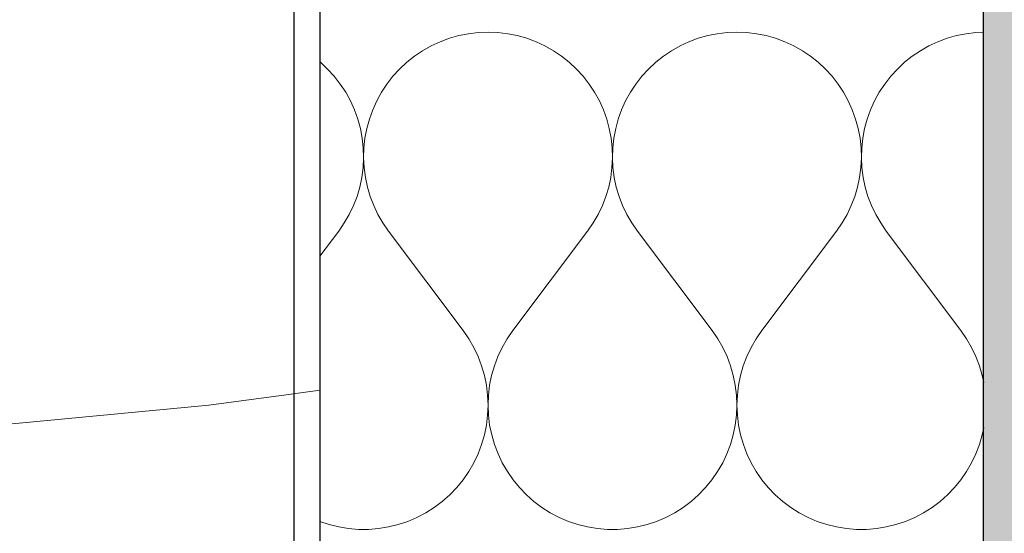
# Model space of a CAD drawing. Header units: millimetres. Extents: x -25478 to 4005, y -8416 to 11348.
# Tile 167 of 256: x -11213 to -10976, y 2897 to 3021. Entities that reach past the tile are written whole.
import ezdxf

# ---------------------------------------------------------------- set-up
doc = ezdxf.new("R2010")
doc.units = ezdxf.units.MM
doc.header["$MEASUREMENT"] = 0
doc.linetypes.add('Wipeout_Contour', pattern=[1000, 0, -1000])
for name, color, linetype in [('POHLED ZÁPADNÍ_1_Konstrukce - nosné', 7, 'Continuous'), ('POHLED ZÁPADNÍ_1_Nové_Konstrukce - nosné', 7, 'Continuous'), ('POHLED ZÁPADNÍ_1_Nové_Výplně – Řezové', 7, 'Continuous'), ('POHLED ZÁPADNÍ_1_Výplně - Povrchové', 7, 'Continuous'), ('POHLED ZÁPADNÍ_1_Výplně – Řezové', 7, 'Continuous')]:
    doc.layers.add(name, color=color, linetype=linetype)

# ---------------------------------------------------------------- blocks, each defined once
blk = doc.blocks.new('*X2525', base_point=(-25690.45, -8330.81))
at = {"layer": 'POHLED ZÁPADNÍ_1_Výplně - Povrchové', "color": 253, "linetype": 'Continuous', "lineweight": 13}
for p, q in [((-11167.34, 2927.96), (-11014.92, 2948.51)), ((-11014.92, 2948.51), (-10991.85, 2947.58)), ((-10991.85, 2932.72), (-11061.67, 2925.79)), ((-11346.14, 2911.09), (-11167.34, 2927.96)), ((-11087.3, 2926.73), (-11100.79, 2909.87)), ((-11061.67, 2925.79), (-11087.3, 2926.73)), ((-11100.79, 2909.87), (-11113.06, 2876.13))]:
    blk.add_line(p, q, dxfattribs=at)
blk = doc.blocks.new('*X2566', base_point=(-25690.45, -8330.81))
at = {"layer": 'POHLED ZÁPADNÍ_1_Nové_Výplně – Řezové', "color": 21, "linetype": 'Continuous', "lineweight": 20, "true_color": 0xffaaaa}
for p, q in [((-11107.05, 3017.16), (-11109.33, 3016.51)), ((-11104.73, 3017.63), (-11107.05, 3017.16)), ((-11102.37, 3017.91), (-11104.73, 3017.63)), ((-11100, 3018), (-11102.37, 3017.91)), ((-11097.63, 3017.91), (-11100, 3018)), ((-11095.27, 3017.63), (-11097.63, 3017.91)), ((-11092.95, 3017.16), (-11095.27, 3017.63)), ((-11090.67, 3016.51), (-11092.95, 3017.16)), ((-11047.05, 3017.16), (-11049.33, 3016.51)), ((-11044.73, 3017.63), (-11047.05, 3017.16)), ((-11042.37, 3017.91), (-11044.73, 3017.63)), ((-11040, 3018), (-11042.37, 3017.91)), ((-11037.63, 3017.91), (-11040, 3018)), ((-11035.27, 3017.63), (-11037.63, 3017.91)), ((-11032.95, 3017.16), (-11035.27, 3017.63)), ((-11030.67, 3016.51), (-11032.95, 3017.16)), ((-10987.05, 3017.16), (-10989.33, 3016.51)), ((-10984.73, 3017.63), (-10987.05, 3017.16)), ((-10982.37, 3017.91), (-10984.73, 3017.63)), ((-10980.52, 3017.98), (-10982.37, 3017.91)), ((-11113.71, 3014.69), (-11115.77, 3013.52)), ((-11111.56, 3015.69), (-11113.71, 3014.69)), ((-11109.33, 3016.51), (-11111.56, 3015.69)), ((-11088.44, 3015.69), (-11090.67, 3016.51)), ((-11086.29, 3014.69), (-11088.44, 3015.69)), ((-11084.23, 3013.52), (-11086.29, 3014.69)), ((-11053.71, 3014.69), (-11055.77, 3013.52)), ((-11051.56, 3015.69), (-11053.71, 3014.69)), ((-11049.33, 3016.51), (-11051.56, 3015.69)), ((-11028.44, 3015.69), (-11030.67, 3016.51)), ((-11026.29, 3014.69), (-11028.44, 3015.69)), ((-11024.23, 3013.52), (-11026.29, 3014.69)), ((-10993.71, 3014.69), (-10995.77, 3013.52)), ((-10991.56, 3015.69), (-10993.71, 3014.69)), ((-10989.33, 3016.51), (-10991.56, 3015.69)), ((-11117.74, 3012.19), (-11119.59, 3010.72)), ((-11115.77, 3013.52), (-11117.74, 3012.19)), ((-11082.26, 3012.19), (-11084.23, 3013.52)), ((-11080.41, 3010.72), (-11082.26, 3012.19)), ((-11057.74, 3012.19), (-11059.59, 3010.72)), ((-11055.77, 3013.52), (-11057.74, 3012.19)), ((-11022.26, 3012.19), (-11024.23, 3013.52)), ((-11020.41, 3010.72), (-11022.26, 3012.19)), ((-10997.74, 3012.19), (-10999.59, 3010.72)), ((-10995.77, 3013.52), (-10997.74, 3012.19)), ((-11140.41, 3010.72), (-11140.52, 3010.81)), ((-11138.67, 3009.1), (-11140.41, 3010.72)), ((-11119.59, 3010.72), (-11121.33, 3009.1)), ((-11078.67, 3009.1), (-11080.41, 3010.72)), ((-11059.59, 3010.72), (-11061.33, 3009.1)), ((-11018.67, 3009.1), (-11020.41, 3010.72)), ((-10999.59, 3010.72), (-11001.33, 3009.1)), ((-11137.07, 3007.35), (-11138.67, 3009.1)), ((-11121.33, 3009.1), (-11122.93, 3007.35)), ((-11077.07, 3007.35), (-11078.67, 3009.1)), ((-11061.33, 3009.1), (-11062.93, 3007.35)), ((-11017.07, 3007.35), (-11018.67, 3009.1)), ((-11001.33, 3009.1), (-11002.93, 3007.35)), ((-11135.62, 3005.48), (-11137.07, 3007.35)), ((-11134.31, 3003.49), (-11135.62, 3005.48)), ((-11124.38, 3005.48), (-11125.69, 3003.49)), ((-11122.93, 3007.35), (-11124.38, 3005.48)), ((-11075.62, 3005.48), (-11077.07, 3007.35)), ((-11074.31, 3003.49), (-11075.62, 3005.48)), ((-11064.38, 3005.48), (-11065.69, 3003.49)), ((-11062.93, 3007.35), (-11064.38, 3005.48)), ((-11015.62, 3005.48), (-11017.07, 3007.35)), ((-11014.31, 3003.49), (-11015.62, 3005.48)), ((-11004.38, 3005.48), (-11005.69, 3003.49)), ((-11002.93, 3007.35), (-11004.38, 3005.48)), ((-11133.17, 3001.42), (-11134.31, 3003.49)), ((-11125.69, 3003.49), (-11126.83, 3001.42)), ((-11073.17, 3001.42), (-11074.31, 3003.49)), ((-11065.69, 3003.49), (-11066.83, 3001.42)), ((-11013.17, 3001.42), (-11014.31, 3003.49)), ((-11005.69, 3003.49), (-11006.83, 3001.42)), ((-11132.19, 2999.25), (-11133.17, 3001.42)), ((-11126.83, 3001.42), (-11127.81, 2999.25)), ((-11072.19, 2999.25), (-11073.17, 3001.42)), ((-11066.83, 3001.42), (-11067.81, 2999.25)), ((-11012.19, 2999.25), (-11013.17, 3001.42)), ((-11006.83, 3001.42), (-11007.81, 2999.25)), ((-11131.39, 2997.02), (-11132.19, 2999.25)), ((-11127.81, 2999.25), (-11128.61, 2997.02)), ((-11071.39, 2997.02), (-11072.19, 2999.25)), ((-11067.81, 2999.25), (-11068.61, 2997.02)), ((-11011.39, 2997.02), (-11012.19, 2999.25)), ((-11007.81, 2999.25), (-11008.61, 2997.02)), ((-11130.77, 2994.73), (-11131.39, 2997.02)), ((-11128.61, 2997.02), (-11129.23, 2994.73)), ((-11070.77, 2994.73), (-11071.39, 2997.02)), ((-11068.61, 2997.02), (-11069.23, 2994.73)), ((-11010.77, 2994.73), (-11011.39, 2997.02)), ((-11008.61, 2997.02), (-11009.23, 2994.73)), ((-11130.32, 2992.4), (-11130.77, 2994.73)), ((-11129.23, 2994.73), (-11129.68, 2992.4)), ((-11070.32, 2992.4), (-11070.77, 2994.73)), ((-11069.23, 2994.73), (-11069.68, 2992.4)), ((-11010.32, 2992.4), (-11010.77, 2994.73)), ((-11009.23, 2994.73), (-11009.68, 2992.4)), ((-11130.07, 2990.05), (-11130.32, 2992.4)), ((-11129.68, 2992.4), (-11129.93, 2990.05)), ((-11070.07, 2990.05), (-11070.32, 2992.4)), ((-11069.68, 2992.4), (-11069.93, 2990.05)), ((-11010.07, 2990.05), (-11010.32, 2992.4)), ((-11009.68, 2992.4), (-11009.93, 2990.05)), ((-11130, 2987.67), (-11130.07, 2990.05)), ((-11129.93, 2990.05), (-11130, 2987.67)), ((-11070, 2987.67), (-11070.07, 2990.05)), ((-11069.93, 2990.05), (-11070, 2987.67)), ((-11010, 2987.67), (-11010.07, 2990.05)), ((-11009.93, 2990.05), (-11010, 2987.67)), ((-11130.12, 2985.31), (-11130, 2987.67)), ((-11130, 2987.67), (-11129.88, 2985.31)), ((-11070.12, 2985.31), (-11070, 2987.67)), ((-11070, 2987.67), (-11069.88, 2985.31)), ((-11010.12, 2985.31), (-11010, 2987.67)), ((-11010, 2987.67), (-11009.88, 2985.31)), ((-11130.43, 2982.95), (-11130.12, 2985.31)), ((-11129.88, 2985.31), (-11129.57, 2982.95)), ((-11070.43, 2982.95), (-11070.12, 2985.31)), ((-11069.88, 2985.31), (-11069.57, 2982.95)), ((-11010.43, 2982.95), (-11010.12, 2985.31)), ((-11009.88, 2985.31), (-11009.57, 2982.95)), ((-11130.92, 2980.63), (-11130.43, 2982.95)), ((-11129.57, 2982.95), (-11129.08, 2980.63)), ((-11070.92, 2980.63), (-11070.43, 2982.95)), ((-11069.57, 2982.95), (-11069.08, 2980.63)), ((-11010.92, 2980.63), (-11010.43, 2982.95)), ((-11009.57, 2982.95), (-11009.08, 2980.63)), ((-11131.59, 2978.36), (-11130.92, 2980.63)), ((-11129.08, 2980.63), (-11128.41, 2978.36)), ((-11071.59, 2978.36), (-11070.92, 2980.63)), ((-11069.08, 2980.63), (-11068.41, 2978.36)), ((-11011.59, 2978.36), (-11010.92, 2980.63)), ((-11009.08, 2980.63), (-11008.41, 2978.36)), ((-11132.44, 2976.14), (-11131.59, 2978.36)), ((-11128.41, 2978.36), (-11127.56, 2976.14)), ((-11072.44, 2976.14), (-11071.59, 2978.36)), ((-11068.41, 2978.36), (-11067.56, 2976.14)), ((-11012.44, 2976.14), (-11011.59, 2978.36)), ((-11008.41, 2978.36), (-11007.56, 2976.14)), ((-11133.46, 2974), (-11132.44, 2976.14)), ((-11127.56, 2976.14), (-11126.54, 2974)), ((-11073.46, 2974), (-11072.44, 2976.14)), ((-11067.56, 2976.14), (-11066.54, 2974)), ((-11013.46, 2974), (-11012.44, 2976.14)), ((-11007.56, 2976.14), (-11006.54, 2974)), ((-11136, 2970), (-11134.65, 2971.95)), ((-11134.65, 2971.95), (-11133.46, 2974)), ((-11126.54, 2974), (-11125.35, 2971.95)), ((-11125.35, 2971.95), (-11124, 2970)), ((-11076, 2970), (-11074.65, 2971.95)), ((-11074.65, 2971.95), (-11073.46, 2974)), ((-11066.54, 2974), (-11065.35, 2971.95)), ((-11065.35, 2971.95), (-11064, 2970)), ((-11016, 2970), (-11014.65, 2971.95)), ((-11014.65, 2971.95), (-11013.46, 2974)), ((-11006.54, 2974), (-11005.35, 2971.95)), ((-11005.35, 2971.95), (-11004, 2970)), ((-11140.52, 2963.97), (-11136, 2970)), ((-11106, 2946), (-11124, 2970)), ((-11094, 2946), (-11076, 2970)), ((-11046, 2946), (-11064, 2970)), ((-11034, 2946), (-11016, 2970)), ((-10986, 2946), (-11004, 2970)), ((-11104.63, 2944.01), (-11106, 2946)), ((-11094, 2946), (-11095.37, 2944.01)), ((-11044.63, 2944.01), (-11046, 2946)), ((-11034, 2946), (-11035.37, 2944.01)), ((-10984.63, 2944.01), (-10986, 2946)), ((-11103.42, 2941.92), (-11104.63, 2944.01)), ((-11095.37, 2944.01), (-11096.58, 2941.92)), ((-11043.42, 2941.92), (-11044.63, 2944.01)), ((-11035.37, 2944.01), (-11036.58, 2941.92)), ((-10983.42, 2941.92), (-10984.63, 2944.01)), ((-11102.39, 2939.74), (-11103.42, 2941.92)), ((-11096.58, 2941.92), (-11097.61, 2939.74)), ((-11042.39, 2939.74), (-11043.42, 2941.92)), ((-11036.58, 2941.92), (-11037.61, 2939.74)), ((-10982.39, 2939.74), (-10983.42, 2941.92)), ((-11101.54, 2937.48), (-11102.39, 2939.74)), ((-11097.61, 2939.74), (-11098.46, 2937.48)), ((-11041.54, 2937.48), (-11042.39, 2939.74)), ((-11037.61, 2939.74), (-11038.46, 2937.48)), ((-10981.54, 2937.48), (-10982.39, 2939.74)), ((-11100.87, 2935.16), (-11101.54, 2937.48)), ((-11098.46, 2937.48), (-11099.13, 2935.16)), ((-11040.87, 2935.16), (-11041.54, 2937.48)), ((-11038.46, 2937.48), (-11039.13, 2935.16)), ((-10980.87, 2935.16), (-10981.54, 2937.48)), ((-11100.39, 2932.79), (-11100.87, 2935.16)), ((-11099.13, 2935.16), (-11099.61, 2932.79)), ((-11040.39, 2932.79), (-11040.87, 2935.16)), ((-11039.13, 2935.16), (-11039.61, 2932.79)), ((-10980.52, 2933.46), (-10980.87, 2935.16)), ((-11100.1, 2930.39), (-11100.39, 2932.79)), ((-11099.61, 2932.79), (-11099.9, 2930.39)), ((-11040.1, 2930.39), (-11040.39, 2932.79)), ((-11039.61, 2932.79), (-11039.9, 2930.39)), ((-11100, 2927.98), (-11100.1, 2930.39)), ((-11099.9, 2930.39), (-11100, 2927.98)), ((-11040, 2927.98), (-11040.1, 2930.39)), ((-11039.9, 2930.39), (-11040, 2927.98)), ((-11100.1, 2925.57), (-11100, 2927.98)), ((-11100, 2927.98), (-11099.9, 2925.57)), ((-11040.1, 2925.57), (-11040, 2927.98)), ((-11040, 2927.98), (-11039.9, 2925.57)), ((-11100.39, 2923.17), (-11100.1, 2925.57)), ((-11099.9, 2925.57), (-11099.61, 2923.17)), ((-11040.39, 2923.17), (-11040.1, 2925.57)), ((-11039.9, 2925.57), (-11039.61, 2923.17)), ((-11100.88, 2920.8), (-11100.39, 2923.17)), ((-11099.61, 2923.17), (-11099.12, 2920.8)), ((-11040.88, 2920.8), (-11040.39, 2923.17)), ((-11039.61, 2923.17), (-11039.12, 2920.8)), ((-10980.88, 2920.8), (-10980.52, 2922.54)), ((-11101.55, 2918.49), (-11100.88, 2920.8)), ((-11099.12, 2920.8), (-11098.45, 2918.49)), ((-11041.55, 2918.49), (-11040.88, 2920.8)), ((-11039.12, 2920.8), (-11038.45, 2918.49)), ((-10981.55, 2918.49), (-10980.88, 2920.8)), ((-11102.41, 2916.23), (-11101.55, 2918.49)), ((-11098.45, 2918.49), (-11097.59, 2916.23)), ((-11042.41, 2916.23), (-11041.55, 2918.49)), ((-11038.45, 2918.49), (-11037.59, 2916.23)), ((-10982.41, 2916.23), (-10981.55, 2918.49)), ((-11103.44, 2914.05), (-11102.41, 2916.23)), ((-11097.59, 2916.23), (-11096.56, 2914.05)), ((-11043.44, 2914.05), (-11042.41, 2916.23)), ((-11037.59, 2916.23), (-11036.56, 2914.05)), ((-10983.44, 2914.05), (-10982.41, 2916.23)), ((-11104.65, 2911.96), (-11103.44, 2914.05)), ((-11096.56, 2914.05), (-11095.35, 2911.96)), ((-11044.65, 2911.96), (-11043.44, 2914.05)), ((-11036.56, 2914.05), (-11035.35, 2911.96)), ((-10984.65, 2911.96), (-10983.44, 2914.05)), ((-11106.02, 2909.97), (-11104.65, 2911.96)), ((-11095.35, 2911.96), (-11093.98, 2909.97)), ((-11046.02, 2909.97), (-11044.65, 2911.96)), ((-11035.35, 2911.96), (-11033.98, 2909.97)), ((-10986.02, 2909.97), (-10984.65, 2911.96)), ((-11109.23, 2906.36), (-11107.55, 2908.1)), ((-11107.55, 2908.1), (-11106.02, 2909.97)), ((-11093.98, 2909.97), (-11092.45, 2908.1)), ((-11092.45, 2908.1), (-11090.77, 2906.36)), ((-11049.23, 2906.36), (-11047.55, 2908.1)), ((-11047.55, 2908.1), (-11046.02, 2909.97)), ((-11033.98, 2909.97), (-11032.45, 2908.1)), ((-11032.45, 2908.1), (-11030.77, 2906.36)), ((-10989.23, 2906.36), (-10987.55, 2908.1)), ((-10987.55, 2908.1), (-10986.02, 2909.97)), ((-11111.03, 2904.76), (-11109.23, 2906.36)), ((-11090.77, 2906.36), (-11088.97, 2904.76)), ((-11051.03, 2904.76), (-11049.23, 2906.36)), ((-11030.77, 2906.36), (-11028.97, 2904.76)), ((-10991.03, 2904.76), (-10989.23, 2906.36)), ((-11115.01, 2902.02), (-11112.96, 2903.31)), ((-11112.96, 2903.31), (-11111.03, 2904.76)), ((-11088.97, 2904.76), (-11087.04, 2903.31)), ((-11087.04, 2903.31), (-11084.99, 2902.02)), ((-11055.01, 2902.02), (-11052.96, 2903.31)), ((-11052.96, 2903.31), (-11051.03, 2904.76)), ((-11028.97, 2904.76), (-11027.04, 2903.31)), ((-11027.04, 2903.31), (-11024.99, 2902.02)), ((-10995.01, 2902.02), (-10992.96, 2903.31)), ((-10992.96, 2903.31), (-10991.03, 2904.76)), ((-11119.37, 2899.95), (-11117.14, 2900.89)), ((-11117.14, 2900.89), (-11115.01, 2902.02)), ((-11084.99, 2902.02), (-11082.86, 2900.89)), ((-11082.86, 2900.89), (-11080.63, 2899.95)), ((-11059.37, 2899.95), (-11057.14, 2900.89)), ((-11057.14, 2900.89), (-11055.01, 2902.02)), ((-11024.99, 2902.02), (-11022.86, 2900.89)), ((-11022.86, 2900.89), (-11020.63, 2899.95)), ((-10999.37, 2899.95), (-10997.14, 2900.89)), ((-10997.14, 2900.89), (-10995.01, 2902.02)), ((-11140.52, 2899.91), (-11138.34, 2899.18)), ((-11138.34, 2899.18), (-11136, 2898.61)), ((-11136, 2898.61), (-11133.61, 2898.22)), ((-11133.61, 2898.22), (-11131.21, 2898.02)), ((-11128.79, 2898.02), (-11126.39, 2898.22)), ((-11126.39, 2898.22), (-11124, 2898.61)), ((-11124, 2898.61), (-11121.66, 2899.18)), ((-11121.66, 2899.18), (-11119.37, 2899.95)), ((-11080.63, 2899.95), (-11078.34, 2899.18)), ((-11078.34, 2899.18), (-11076, 2898.61)), ((-11076, 2898.61), (-11073.61, 2898.22)), ((-11073.61, 2898.22), (-11071.21, 2898.02)), ((-11068.79, 2898.02), (-11066.39, 2898.22)), ((-11066.39, 2898.22), (-11064, 2898.61)), ((-11064, 2898.61), (-11061.66, 2899.18)), ((-11061.66, 2899.18), (-11059.37, 2899.95)), ((-11020.63, 2899.95), (-11018.34, 2899.18)), ((-11018.34, 2899.18), (-11016, 2898.61)), ((-11016, 2898.61), (-11013.61, 2898.22)), ((-11013.61, 2898.22), (-11011.21, 2898.02)), ((-11008.79, 2898.02), (-11006.39, 2898.22)), ((-11006.39, 2898.22), (-11004, 2898.61)), ((-11004, 2898.61), (-11001.66, 2899.18)), ((-11001.66, 2899.18), (-10999.37, 2899.95)), ((-11131.21, 2898.02), (-11128.79, 2898.02)), ((-11071.21, 2898.02), (-11068.79, 2898.02)), ((-11011.21, 2898.02), (-11008.79, 2898.02))]:
    blk.add_line(p, q, dxfattribs=at)

msp = doc.modelspace()

# ---------------------------------------------------------------- hatches: boundary and pattern name
at = {"layer": 'POHLED ZÁPADNÍ_1_Výplně – Řezové', "linetype": 'Continuous', "lineweight": 13}
msp.add_hatch(color=254, dxfattribs=at).paths.add_polyline_path([(-10530.71, 3180), (-10980.71, 3180), (-10980.71, 2580), (-10530.71, 2580)])

# ---------------------------------------------------------------- linework, layer by layer
at = {"layer": 'POHLED ZÁPADNÍ_1_Konstrukce - nosné', "color": 7, "linetype": 'Continuous', "lineweight": 50}
msp.add_line((-10980.71, 3180), (-10980.71, 2580), dxfattribs=at)

# ---------------------------------------------------------------- wipeouts: each hides what was drawn before it
at = {"color": 254, "linetype": 'Wipeout_Contour', "lineweight": 0, "ltscale": 18373902.95055373}
msp.add_wipeout([(-20988.66, 433.64), (-19741.77, 434.84), (-19741.77, 484.39), (-19741.75, 541.7), (-19741.77, 618.04), (-19741.75, 688.41), (-19741.75, 745.14), (-19741.77, 769.1), (-19741.75, 788.64), (-19741.76, 865.74), (-19733.07, 865.74), (-19750.86, 867.23), (-19820.29, 891.06), (-19810.36, 922.78), (-19860.01, 935.46), (-19875.03, 927.61), (-19875.05, 920.56), (-19875.07, 927.59), (-19875.14, 915.6), (-19875.17, 927.54), (-19896.42, 916.43), (-19899.73, 954.49), (-19932.83, 954.49), (-19965.94, 932.29), (-19979.18, 970.35), (-19970.9, 995.72), (-20000.71, 1000.54), (-20012.07, 1023.69), (-20037.05, 994.05), (-20082.92, 991.46), (-20075.17, 1043.28), (-20107.03, 1052.44), (-20107.01, 1038.29), (-20107.03, 1031.15), (-20107.05, 1037.02), (-20107.09, 1028.33), (-20107.13, 1049.72), (-20107.13, 1052.47), (-20108.27, 1052.8), (-20131.44, 1040.11), (-20151.3, 1059.14), (-20171.16, 1049.63), (-20207.57, 1075), (-20187.71, 1116.2), (-20217.5, 1151.08), (-20176.18, 1171.12), (-20169.67, 1200.73), (-20191.02, 1217.7), (-20204.34, 1249.97), (-20161.54, 1261.51), (-20144.68, 1281.13), (-20164.54, 1293.81), (-20154.61, 1316.01), (-20129.01, 1320.73), (-20132.26, 1334.75), (-20112.74, 1355.01), (-20138.77, 1373.71), (-20130.34, 1391.48), (-20133.61, 1393.2), (-20127.27, 1397.94), (-20122.5, 1408), (-20135.51, 1428.26), (-20159.91, 1429.82), (-20187.71, 1446.03), (-20153.41, 1468.78), (-20161.23, 1499.94), (-20121.51, 1496.77), (-20104.96, 1522.14), (-20081.79, 1531.66), (-20081.79, 1547.51), (-20101.35, 1577.87), (-20080.21, 1607.48), (-20052.55, 1623.06), (-20064.02, 1664.55), (-20031.41, 1682.28), (-20006.91, 1712.96), (-19982.49, 1699.73), (-19956.01, 1718.76), (-19972.56, 1740.96), (-19954.8, 1755), (-19910.92, 1768.14), (-19915.01, 1801.84), (-19886.24, 1815.43), (-19833.53, 1826.58), (-19820.29, 1861.47), (-19800.43, 1886.84), (-19757.4, 1896.35), (-19740.85, 1921.72), (-19707.75, 1902.67), (-19701.19, 1902.77), (-19701.18, 1921.72), (-19701.13, 1902.78), (-19701.09, 1903.33), (-19701.09, 1902.78), (-19666.33, 1903.33), (-19636.54, 1893.81), (-19641.55, 1874.15), (-19619.89, 1848.33), (-19600.03, 1857.84), (-19573.55, 1845.16), (-19557, 1826.13), (-19540.45, 1784.9), (-19527.21, 1769.06), (-19527.21, 1770.29), (-19527.21, 1769.05), (-19527.13, 1770.29), (-19527.12, 1768.94), (-19513.97, 1753.19), (-19480.87, 1753.19), (-19484.18, 1721.48), (-19451.07, 1696.11), (-19421.28, 1708.79), (-19408.04, 1670.74), (-19371.63, 1651.71), (-19351.77, 1661.23), (-19328.6, 1629.51), (-19338.53, 1604.14), (-19292.19, 1585.12), (-19302.12, 1559.75), (-19315.36, 1521.69), (-19272.33, 1518.52), (-19257.58, 1490.43), (-19280.75, 1468.23), (-19244.34, 1427), (-19217.86, 1417.49), (-19241.03, 1373.09), (-19207.93, 1341.38), (-19191.38, 1350.89), (-19184.76, 1293.81), (-19234.41, 1274.78), (-19250.96, 1255.76), (-19224.48, 1233.56), (-19211.24, 1214.53), (-19240.35, 1175.58), (-19211.24, 1132.06), (-19244.34, 1097.17), (-19274.13, 1106.69), (-19295.1, 1086.6), (-19295.1, 1085.39), (-19295.1, 1086.59), (-19295.15, 1078.31), (-19295.16, 1073.49), (-19287.37, 1062.29), (-19295.19, 1059.79), (-19295.19, 1055.42), (-19295.19, 1038.29), (-19295.21, 1031.15), (-19295.23, 1037.02), (-19295.26, 1028.33), (-19295.3, 1049.72), (-19295.3, 1059.76), (-19317.47, 1052.68), (-19340.33, 1074.97), (-19337.02, 1017.89), (-19376.74, 1043.26), (-19412.74, 1047), (-19393.29, 1024.23), (-19433.01, 1005.21), (-19459.49, 1030.58), (-19472.73, 1005.21), (-19439.63, 970.32), (-19485.97, 970.32), (-19522.39, 1002.04), (-19527.04, 996.3), (-19527.06, 985.66), (-19527.1, 963.3), (-19527.09, 933.13), (-19527.13, 920.56), (-19527.16, 930.9), (-19527.22, 915.6), (-19527.3, 953.26), (-19527.29, 978.4), (-19527.34, 988.45), (-19527.38, 973.37), (-19527.38, 995.88), (-19527.45, 985.94), (-19527.46, 995.79), (-19545.56, 973.49), (-19585.28, 983.01), (-19578.66, 954.47), (-19611.76, 944.95), (-19630.88, 935.44), (-19630.88, 903.73), (-19654.05, 903.73), (-19627.57, 865.67), (-19660.55, 849.87), (-19660.55, 783.41), (-19660.56, 731.81), (-19660.52, 702.52), (-19660.53, 677.52), (-19660.56, 641.96), (-19660.55, 528.84), (-19660.55, 477.02), (-19660.55, 434.92), (-18196.77, 436.32), (-18196.76, 484.39), (-18196.74, 541.7), (-18196.76, 618.04), (-18196.74, 688.41), (-18196.74, 745.14), (-18196.76, 769.1), (-18196.74, 788.64), (-18196.75, 865.74), (-18188.07, 865.74), (-18205.85, 867.23), (-18275.29, 891.06), (-18265.36, 922.78), (-18315.01, 935.46), (-18330.03, 927.61), (-18330.05, 920.56), (-18330.07, 927.59), (-18330.14, 915.6), (-18330.16, 927.54), (-18351.42, 916.43), (-18354.73, 954.49), (-18387.83, 954.49), (-18420.93, 932.29), (-18434.17, 970.34), (-18425.89, 995.72), (-18455.7, 1000.54), (-18467.07, 1023.69), (-18492.05, 994.05), (-18537.92, 991.46), (-18530.16, 1043.28), (-18562.02, 1052.44), (-18562.01, 1038.29), (-18562.03, 1031.15), (-18562.05, 1037.02), (-18562.08, 1028.33), (-18562.13, 1049.72), (-18562.12, 1052.47), (-18563.26, 1052.8), (-18586.43, 1040.11), (-18606.29, 1059.14), (-18626.15, 1049.63), (-18662.56, 1075), (-18642.7, 1116.2), (-18672.5, 1151.08), (-18631.17, 1171.12), (-18624.67, 1200.73), (-18646.01, 1217.7), (-18659.34, 1249.97), (-18616.53, 1261.51), (-18599.67, 1281.13), (-18619.53, 1293.81), (-18609.6, 1316.01), (-18584, 1320.73), (-18587.25, 1334.75), (-18567.73, 1355.01), (-18593.76, 1373.71), (-18585.33, 1391.48), (-18588.6, 1393.2), (-18582.27, 1397.94), (-18577.49, 1408), (-18590.51, 1428.26), (-18614.91, 1429.82), (-18642.7, 1446.03), (-18608.4, 1468.78), (-18616.22, 1499.94), (-18576.5, 1496.77), (-18559.95, 1522.14), (-18536.78, 1531.66), (-18536.78, 1547.51), (-18556.35, 1577.87), (-18535.2, 1607.48), (-18507.55, 1623.06), (-18519.01, 1664.55), (-18486.4, 1682.28), (-18461.9, 1712.96), (-18437.48, 1699.73), (-18411, 1718.76), (-18427.55, 1740.96), (-18409.8, 1755), (-18365.92, 1768.14), (-18370, 1801.84), (-18341.24, 1815.43), (-18288.53, 1826.58), (-18275.29, 1861.47), (-18255.43, 1886.84), (-18212.39, 1896.35), (-18195.84, 1921.72), (-18162.74, 1902.67), (-18156.19, 1902.77), (-18156.17, 1921.72), (-18156.12, 1902.78), (-18156.08, 1903.33), (-18156.08, 1902.78), (-18121.32, 1903.33), (-18091.53, 1893.81), (-18096.54, 1874.15), (-18074.88, 1848.33), (-18055.02, 1857.84), (-18028.54, 1845.16), (-18011.99, 1826.13), (-17995.44, 1784.9), (-17982.21, 1769.06), (-17982.21, 1770.29), (-17982.2, 1769.05), (-17982.12, 1770.29), (-17982.11, 1768.94), (-17968.96, 1753.19), (-17935.86, 1753.19), (-17939.17, 1721.48), (-17906.07, 1696.11), (-17876.28, 1708.79), (-17863.04, 1670.74), (-17826.63, 1651.71), (-17806.77, 1661.23), (-17783.6, 1629.51), (-17793.53, 1604.14), (-17747.19, 1585.12), (-17757.12, 1559.74), (-17770.36, 1521.69), (-17727.33, 1518.52), (-17712.57, 1490.43), (-17735.74, 1468.23), (-17699.33, 1427), (-17672.85, 1417.49), (-17696.02, 1373.09), (-17662.92, 1341.38), (-17646.37, 1350.89), (-17639.75, 1293.81), (-17689.4, 1274.78), (-17705.95, 1255.76), (-17679.47, 1233.56), (-17666.23, 1214.53), (-17695.34, 1175.58), (-17666.23, 1132.06), (-17699.33, 1097.17), (-17729.12, 1106.69), (-17750.09, 1086.6), (-17750.1, 1085.39), (-17750.1, 1086.59), (-17750.15, 1078.31), (-17750.16, 1073.49), (-17742.36, 1062.29), (-17750.18, 1059.79), (-17750.18, 1055.42), (-17750.18, 1038.29), (-17750.2, 1031.15), (-17750.22, 1037.02), (-17750.25, 1028.33), (-17750.3, 1049.72), (-17750.29, 1059.76), (-17772.46, 1052.68), (-17795.33, 1074.97), (-17792.02, 1017.89), (-17831.74, 1043.26), (-17867.73, 1047), (-17848.29, 1024.23), (-17888.01, 1005.21), (-17914.49, 1030.58), (-17927.73, 1005.21), (-17894.63, 970.32), (-17940.97, 970.32), (-17977.38, 1002.04), (-17982.04, 996.3), (-17982.05, 985.66), (-17982.09, 963.3), (-17982.09, 933.13), (-17982.12, 920.56), (-17982.15, 930.9), (-17982.21, 915.6), (-17982.29, 953.26), (-17982.28, 978.4), (-17982.33, 988.45), (-17982.37, 973.37), (-17982.38, 995.88), (-17982.45, 985.94), (-17982.45, 995.79), (-18000.55, 973.49), (-18040.27, 983.01), (-18033.65, 954.47), (-18066.75, 944.95), (-18085.88, 935.44), (-18085.88, 903.73), (-18109.05, 903.73), (-18082.57, 865.67), (-18115.55, 849.87), (-18115.55, 783.41), (-18115.55, 731.81), (-18115.51, 702.52), (-18115.52, 677.52), (-18115.56, 641.96), (-18115.55, 528.84), (-18115.55, 477.02), (-18115.54, 436.4), (-16447.96, 438), (-16447.96, 484.39), (-16447.94, 541.7), (-16447.96, 618.04), (-16447.94, 688.41), (-16447.94, 745.14), (-16447.95, 769.1), (-16447.94, 788.64), (-16447.95, 865.74), (-16439.26, 865.74), (-16457.05, 867.23), (-16526.48, 891.06), (-16516.55, 922.78), (-16566.2, 935.46), (-16581.22, 927.61), (-16581.24, 920.56), (-16581.26, 927.59), (-16581.33, 915.6), (-16581.36, 927.54), (-16602.61, 916.43), (-16605.92, 954.49), (-16639.02, 954.49), (-16672.12, 932.29), (-16685.36, 970.35), (-16677.09, 995.71), (-16706.9, 1000.54), (-16718.26, 1023.69), (-16743.24, 994.05), (-16789.11, 991.46), (-16781.36, 1043.28), (-16813.22, 1052.44), (-16813.2, 1038.29), (-16813.22, 1031.15), (-16813.24, 1037.02), (-16813.27, 1028.33), (-16813.32, 1049.72), (-16813.32, 1052.47), (-16814.46, 1052.8), (-16837.63, 1040.11), (-16857.49, 1059.14), (-16877.35, 1049.63), (-16913.76, 1075), (-16893.9, 1116.2), (-16923.69, 1151.08), (-16882.37, 1171.12), (-16875.86, 1200.73), (-16897.21, 1217.7), (-16910.53, 1249.97), (-16867.73, 1261.51), (-16850.87, 1281.13), (-16870.73, 1293.81), (-16860.8, 1316.01), (-16835.2, 1320.73), (-16838.45, 1334.75), (-16818.93, 1355.01), (-16844.96, 1373.71), (-16836.53, 1391.48), (-16839.79, 1393.2), (-16833.46, 1397.94), (-16828.69, 1408), (-16841.7, 1428.26), (-16866.1, 1429.82), (-16893.9, 1446.03), (-16859.6, 1468.78), (-16867.42, 1499.94), (-16827.7, 1496.77), (-16811.15, 1522.14), (-16787.98, 1531.66), (-16787.98, 1547.51), (-16807.54, 1577.87), (-16786.4, 1607.48), (-16758.74, 1623.06), (-16770.21, 1664.55), (-16737.6, 1682.28), (-16713.1, 1712.96), (-16688.67, 1699.73), (-16662.19, 1718.76), (-16678.74, 1740.96), (-16660.99, 1755), (-16617.11, 1768.14), (-16621.2, 1801.84), (-16592.43, 1815.43), (-16539.72, 1826.58), (-16526.48, 1861.47), (-16506.62, 1886.84), (-16463.59, 1896.35), (-16447.04, 1921.72), (-16413.94, 1902.67), (-16407.38, 1902.77), (-16407.37, 1921.72), (-16407.32, 1902.78), (-16407.28, 1903.33), (-16407.27, 1902.78), (-16372.51, 1903.33), (-16342.72, 1893.81), (-16347.74, 1874.15), (-16326.08, 1848.33), (-16306.22, 1857.84), (-16279.74, 1845.16), (-16263.19, 1826.13), (-16246.64, 1784.9), (-16233.4, 1769.06), (-16233.4, 1770.29), (-16233.4, 1769.05), (-16233.31, 1770.29), (-16233.31, 1768.94), (-16220.16, 1753.19), (-16187.05, 1753.19), (-16190.36, 1721.48), (-16157.26, 1696.11), (-16127.47, 1708.79), (-16114.23, 1670.74), (-16077.82, 1651.71), (-16057.96, 1661.23), (-16034.79, 1629.51), (-16044.72, 1604.14), (-15998.38, 1585.12), (-16008.31, 1559.74), (-16021.55, 1521.69), (-15978.52, 1518.52), (-15963.77, 1490.43), (-15986.94, 1468.23), (-15950.53, 1427), (-15924.05, 1417.49), (-15947.22, 1373.09), (-15914.12, 1341.38), (-15897.57, 1350.89), (-15890.95, 1293.81), (-15940.6, 1274.78), (-15957.15, 1255.76), (-15930.67, 1233.56), (-15917.43, 1214.53), (-15946.53, 1175.58), (-15917.43, 1132.06), (-15950.53, 1097.17), (-15980.32, 1106.69), (-16001.29, 1086.6), (-16001.29, 1085.39), (-16001.29, 1086.59), (-16001.34, 1078.31), (-16001.35, 1073.49), (-15993.56, 1062.29), (-16001.38, 1059.79), (-16001.38, 1055.42), (-16001.38, 1038.29), (-16001.4, 1031.15), (-16001.41, 1037.02), (-16001.45, 1028.33), (-16001.49, 1049.72), (-16001.49, 1059.76), (-16023.66, 1052.68), (-16046.52, 1074.97), (-16043.21, 1017.89), (-16082.93, 1043.26), (-16118.92, 1047), (-16099.48, 1024.23), (-16139.2, 1005.21), (-16165.68, 1030.58), (-16178.92, 1005.21), (-16145.82, 970.32), (-16192.16, 970.32), (-16228.57, 1002.04), (-16233.23, 996.3), (-16233.25, 985.66), (-16233.29, 963.3), (-16233.28, 933.13), (-16233.32, 920.56), (-16233.35, 930.9), (-16233.41, 915.6), (-16233.49, 953.26), (-16233.48, 978.4), (-16233.53, 988.45), (-16233.57, 973.37), (-16233.57, 995.88), (-16233.64, 985.94), (-16233.65, 995.79), (-16251.74, 973.49), (-16291.47, 983.01), (-16284.85, 954.47), (-16317.95, 944.95), (-16337.07, 935.44), (-16337.07, 903.73), (-16360.24, 903.73), (-16333.76, 865.67), (-16366.74, 849.87), (-16366.74, 783.41), (-16366.75, 731.81), (-16366.71, 702.52), (-16366.72, 677.52), (-16366.75, 641.96), (-16366.74, 528.84), (-16366.74, 477.02), (-16366.74, 438.08), (-14891.15, 439.49), (-14891.14, 484.39), (-14891.13, 541.7), (-14891.15, 618.04), (-14891.12, 688.41), (-14891.12, 745.14), (-14891.14, 769.1), (-14891.12, 788.64), (-14891.14, 865.74), (-14882.45, 865.74), (-14900.23, 867.23), (-14969.67, 891.06), (-14959.74, 922.78), (-15009.39, 935.46), (-15024.41, 927.61), (-15024.43, 920.56), (-15024.45, 927.59), (-15024.52, 915.6), (-15024.55, 927.54), (-15045.8, 916.43), (-15049.11, 954.49), (-15082.21, 954.49), (-15115.31, 932.29), (-15128.55, 970.35), (-15120.28, 995.71), (-15150.08, 1000.54), (-15161.45, 1023.69), (-15186.43, 994.05), (-15232.3, 991.46), (-15224.54, 1043.28), (-15256.4, 1052.44), (-15256.39, 1038.29), (-15256.41, 1031.15), (-15256.43, 1037.02), (-15256.46, 1028.33), (-15256.51, 1049.72), (-15256.51, 1052.47), (-15257.64, 1052.8), (-15280.81, 1040.11), (-15300.68, 1059.14), (-15320.54, 1049.63), (-15356.95, 1075), (-15337.09, 1116.2), (-15366.88, 1151.08), (-15325.56, 1171.12), (-15319.05, 1200.73), (-15340.4, 1217.7), (-15353.72, 1249.97), (-15310.92, 1261.51), (-15294.06, 1281.13), (-15313.92, 1293.81), (-15303.99, 1316.01), (-15278.38, 1320.73), (-15281.64, 1334.75), (-15262.12, 1355.01), (-15288.14, 1373.71), (-15279.71, 1391.48), (-15282.98, 1393.2), (-15276.65, 1397.94), (-15271.88, 1408), (-15284.89, 1428.26), (-15309.29, 1429.82), (-15337.09, 1446.03), (-15302.78, 1468.78), (-15310.61, 1499.94), (-15270.88, 1496.77), (-15254.33, 1522.14), (-15231.16, 1531.66), (-15231.16, 1547.51), (-15250.73, 1577.87), (-15229.58, 1607.48), (-15201.93, 1623.06), (-15213.39, 1664.55), (-15180.78, 1682.28), (-15156.28, 1712.96), (-15131.86, 1699.73), (-15105.38, 1718.76), (-15121.93, 1740.96), (-15104.18, 1755), (-15060.3, 1768.14), (-15064.39, 1801.84), (-15035.62, 1815.43), (-14982.91, 1826.58), (-14969.67, 1861.47), (-14949.81, 1886.84), (-14906.78, 1896.35), (-14890.23, 1921.72), (-14857.13, 1902.67), (-14850.57, 1902.77), (-14850.55, 1921.72), (-14850.51, 1902.78), (-14850.46, 1903.33), (-14850.46, 1902.78), (-14815.7, 1903.33), (-14785.91, 1893.81), (-14790.92, 1874.15), (-14769.26, 1848.33), (-14749.4, 1857.84), (-14722.92, 1845.16), (-14706.37, 1826.13), (-14689.82, 1784.9), (-14676.59, 1769.06), (-14676.59, 1770.29), (-14676.59, 1769.05), (-14676.5, 1770.29), (-14676.5, 1768.94), (-14663.34, 1753.19), (-14630.24, 1753.19), (-14633.55, 1721.48), (-14600.45, 1696.11), (-14570.66, 1708.79), (-14557.42, 1670.74), (-14521.01, 1651.71), (-14501.15, 1661.23), (-14477.98, 1629.51), (-14487.91, 1604.14), (-14441.57, 1585.12), (-14451.5, 1559.75), (-14464.74, 1521.69), (-14421.71, 1518.52), (-14406.96, 1490.43), (-14430.13, 1468.23), (-14393.71, 1427), (-14367.23, 1417.49), (-14390.4, 1373.09), (-14357.3, 1341.38), (-14340.75, 1350.89), (-14334.13, 1293.81), (-14383.78, 1274.78), (-14400.33, 1255.76), (-14373.85, 1233.56), (-14360.61, 1214.53), (-14389.72, 1175.58), (-14360.61, 1132.06), (-14393.71, 1097.17), (-14423.51, 1106.69), (-14444.47, 1086.6), (-14444.48, 1085.39), (-14444.48, 1086.59), (-14444.53, 1078.31), (-14444.54, 1073.49), (-14436.75, 1062.29), (-14444.56, 1059.79), (-14444.57, 1055.42), (-14444.56, 1038.29), (-14444.58, 1031.15), (-14444.6, 1037.02), (-14444.64, 1028.33), (-14444.68, 1049.72), (-14444.68, 1059.76), (-14466.85, 1052.68), (-14489.71, 1074.97), (-14486.4, 1017.89), (-14526.12, 1043.26), (-14562.11, 1047), (-14542.67, 1024.23), (-14582.39, 1005.21), (-14608.87, 1030.58), (-14622.11, 1005.21), (-14589.01, 970.32), (-14635.35, 970.32), (-14671.76, 1002.04), (-14676.42, 996.3), (-14676.43, 985.66), (-14676.47, 963.3), (-14676.47, 933.13), (-14676.5, 920.56), (-14676.54, 930.9), (-14676.59, 915.6), (-14676.67, 953.26), (-14676.66, 978.4), (-14676.72, 988.45), (-14676.75, 973.37), (-14676.76, 995.88), (-14676.83, 985.94), (-14676.83, 995.79), (-14694.93, 973.49), (-14734.65, 983.01), (-14728.03, 954.47), (-14761.13, 944.95), (-14780.26, 935.44), (-14780.26, 903.73), (-14803.43, 903.73), (-14776.95, 865.67), (-14809.93, 849.87), (-14809.93, 783.41), (-14809.93, 731.81), (-14809.89, 702.52), (-14809.9, 677.52), (-14809.94, 641.96), (-14809.93, 528.84), (-14809.93, 477.02), (-14809.92, 439.57), (-13393.07, 440.93), (-13393.07, 484.39), (-13393.05, 541.7), (-13393.07, 618.04), (-13393.05, 688.41), (-13393.05, 745.14), (-13393.07, 769.1), (-13393.05, 788.64), (-13393.06, 865.74), (-13384.37, 865.74), (-13402.16, 867.23), (-13471.59, 891.06), (-13461.66, 922.78), (-13511.31, 935.46), (-13526.34, 927.61), (-13526.35, 920.56), (-13526.38, 927.59), (-13526.45, 915.6), (-13526.47, 927.54), (-13547.73, 916.43), (-13551.04, 954.49), (-13584.14, 954.49), (-13617.24, 932.29), (-13630.48, 970.35), (-13622.2, 995.71), (-13652.01, 1000.54), (-13663.37, 1023.69), (-13688.36, 994.05), (-13734.22, 991.46), (-13726.47, 1043.28), (-13758.33, 1052.44), (-13758.32, 1038.29), (-13758.34, 1031.15), (-13758.35, 1037.02), (-13758.39, 1028.33), (-13758.43, 1049.72), (-13758.43, 1052.47), (-13759.57, 1052.8), (-13782.74, 1040.11), (-13802.6, 1059.14), (-13822.46, 1049.63), (-13858.87, 1075), (-13839.01, 1116.2), (-13868.8, 1151.08), (-13827.48, 1171.12), (-13820.97, 1200.73), (-13842.32, 1217.7), (-13855.64, 1249.97), (-13812.84, 1261.51), (-13795.98, 1281.13), (-13815.84, 1293.81), (-13805.91, 1316.01), (-13780.31, 1320.73), (-13783.56, 1334.75), (-13764.04, 1355.01), (-13790.07, 1373.71), (-13781.64, 1391.48), (-13784.91, 1393.2), (-13778.58, 1397.94), (-13773.8, 1408), (-13786.81, 1428.26), (-13811.21, 1429.82), (-13839.01, 1446.03), (-13804.71, 1468.78), (-13812.53, 1499.94), (-13772.81, 1496.77), (-13756.26, 1522.14), (-13733.09, 1531.66), (-13733.09, 1547.51), (-13752.66, 1577.87), (-13731.51, 1607.48), (-13703.86, 1623.06), (-13715.32, 1664.55), (-13682.71, 1682.28), (-13658.21, 1712.96), (-13633.79, 1699.73), (-13607.31, 1718.76), (-13623.86, 1740.96), (-13606.1, 1755), (-13562.22, 1768.14), (-13566.31, 1801.84), (-13537.54, 1815.43), (-13484.83, 1826.58), (-13471.59, 1861.47), (-13451.73, 1886.84), (-13408.7, 1896.35), (-13392.15, 1921.72), (-13359.05, 1902.67), (-13352.49, 1902.77), (-13352.48, 1921.72), (-13352.43, 1902.78), (-13352.39, 1903.33), (-13352.39, 1902.78), (-13317.63, 1903.33), (-13287.84, 1893.81), (-13292.85, 1874.15), (-13271.19, 1848.33), (-13251.33, 1857.84), (-13224.85, 1845.16), (-13208.3, 1826.13), (-13191.75, 1784.9), (-13178.52, 1769.06), (-13178.51, 1770.29), (-13178.51, 1769.05), (-13178.43, 1770.29), (-13178.42, 1768.94), (-13165.27, 1753.19), (-13132.17, 1753.19), (-13135.48, 1721.48), (-13102.38, 1696.11), (-13072.59, 1708.79), (-13059.35, 1670.74), (-13022.93, 1651.71), (-13003.07, 1661.22), (-12979.9, 1629.51), (-12989.83, 1604.14), (-12943.49, 1585.12), (-12953.42, 1559.74), (-12966.66, 1521.69), (-12923.63, 1518.52), (-12908.88, 1490.43), (-12932.05, 1468.23), (-12895.64, 1427), (-12869.16, 1417.49), (-12892.33, 1373.09), (-12859.23, 1341.38), (-12842.68, 1350.89), (-12836.06, 1293.81), (-12885.71, 1274.78), (-12902.26, 1255.76), (-12875.78, 1233.56), (-12862.54, 1214.53), (-12891.65, 1175.58), (-12862.54, 1132.06), (-12895.64, 1097.17), (-12925.43, 1106.69), (-12946.4, 1086.6), (-12946.4, 1085.39), (-12946.41, 1086.59), (-12946.46, 1078.31), (-12946.46, 1073.49), (-12938.67, 1062.29), (-12946.49, 1059.79), (-12946.49, 1055.42), (-12946.49, 1038.29), (-12946.51, 1031.15), (-12946.53, 1037.02), (-12946.56, 1028.33), (-12946.61, 1049.72), (-12946.6, 1059.76), (-12968.77, 1052.68), (-12991.63, 1074.97), (-12988.32, 1017.89), (-13028.04, 1043.26), (-13064.04, 1047), (-13044.59, 1024.23), (-13084.31, 1005.21), (-13110.8, 1030.58), (-13124.04, 1005.21), (-13090.93, 970.32), (-13137.28, 970.32), (-13173.69, 1002.04), (-13178.35, 996.3), (-13178.36, 985.66), (-13178.4, 963.3), (-13178.39, 933.13), (-13178.43, 920.56), (-13178.46, 930.9), (-13178.52, 915.6), (-13178.6, 953.26), (-13178.59, 978.4), (-13178.64, 988.45), (-13178.68, 973.37), (-13178.68, 995.88), (-13178.75, 985.94), (-13178.76, 995.79), (-13196.86, 973.49), (-13236.58, 983.01), (-13229.96, 954.47), (-13263.06, 944.95), (-13282.18, 935.44), (-13282.18, 903.73), (-13305.35, 903.73), (-13278.87, 865.67), (-13311.86, 849.87), (-13311.85, 783.41), (-13311.86, 731.81), (-13311.82, 702.52), (-13311.83, 677.52), (-13311.86, 641.96), (-13311.86, 528.84), (-13311.86, 477.02), (-13311.85, 441.01), (-12634.72, 441.66), (-12045.12, 449.49), (-12045.12, 484.39), (-12045.1, 541.7), (-12045.12, 618.04), (-12045.1, 688.41), (-12045.1, 745.14), (-12045.11, 769.1), (-12045.1, 788.64), (-12045.11, 865.74), (-12036.42, 865.74), (-12054.21, 867.23), (-12123.64, 891.06), (-12113.71, 922.78), (-12163.36, 935.46), (-12178.38, 927.61), (-12178.4, 920.56), (-12178.42, 927.59), (-12178.49, 915.6), (-12178.52, 927.54), (-12199.77, 916.43), (-12203.08, 954.49), (-12236.18, 954.49), (-12269.28, 932.29), (-12282.52, 970.35), (-12274.25, 995.72), (-12304.05, 1000.54), (-12315.42, 1023.69), (-12340.4, 994.05), (-12386.27, 991.46), (-12378.52, 1043.28), (-12410.38, 1052.44), (-12410.36, 1038.29), (-12410.38, 1031.15), (-12410.4, 1037.02), (-12410.43, 1028.33), (-12410.48, 1049.72), (-12410.48, 1052.47), (-12411.62, 1052.8), (-12434.79, 1040.11), (-12454.65, 1059.14), (-12474.51, 1049.63), (-12510.92, 1075), (-12491.06, 1116.2), (-12520.85, 1151.08), (-12479.53, 1171.12), (-12473.02, 1200.73), (-12494.37, 1217.7), (-12507.69, 1249.97), (-12464.89, 1261.51), (-12448.03, 1281.13), (-12467.89, 1293.81), (-12457.96, 1316.01), (-12432.35, 1320.73), (-12435.61, 1334.75), (-12416.09, 1355.01), (-12442.11, 1373.71), (-12433.69, 1391.48), (-12436.95, 1393.2), (-12430.62, 1397.94), (-12425.85, 1408), (-12438.86, 1428.26), (-12463.26, 1429.82), (-12491.06, 1446.03), (-12456.75, 1468.78), (-12464.58, 1499.94), (-12424.86, 1496.77), (-12408.31, 1522.14), (-12385.14, 1531.66), (-12385.14, 1547.51), (-12404.7, 1577.87), (-12383.56, 1607.48), (-12355.9, 1623.06), (-12367.37, 1664.55), (-12334.76, 1682.28), (-12310.26, 1712.96), (-12285.83, 1699.73), (-12259.35, 1718.76), (-12275.9, 1740.96), (-12258.15, 1755), (-12214.27, 1768.14), (-12218.36, 1801.84), (-12189.59, 1815.43), (-12136.88, 1826.58), (-12123.64, 1861.47), (-12103.78, 1886.84), (-12060.75, 1896.35), (-12044.2, 1921.72), (-12011.1, 1902.67), (-12004.54, 1902.77), (-12004.53, 1921.72), (-12004.48, 1902.78), (-12004.44, 1903.33), (-12004.43, 1902.78), (-11969.67, 1903.33), (-11939.88, 1893.81), (-11944.9, 1874.15), (-11923.24, 1848.33), (-11903.38, 1857.84), (-11876.9, 1845.16), (-11860.35, 1826.13), (-11843.8, 1784.9), (-11830.56, 1769.06), (-11830.56, 1770.29), (-11830.56, 1769.05), (-11830.47, 1770.29), (-11830.47, 1768.94), (-11817.31, 1753.19), (-11784.21, 1753.19), (-11787.52, 1721.48), (-11754.42, 1696.11), (-11724.63, 1708.79), (-11711.39, 1670.74), (-11674.98, 1651.71), (-11655.12, 1661.23), (-11631.95, 1629.51), (-11641.88, 1604.14), (-11595.54, 1585.12), (-11605.47, 1559.75), (-11618.71, 1521.69), (-11575.68, 1518.52), (-11560.93, 1490.43), (-11584.1, 1468.23), (-11547.69, 1427), (-11521.21, 1417.49), (-11544.38, 1373.09), (-11511.28, 1341.38), (-11494.73, 1350.89), (-11488.11, 1293.81), (-11537.76, 1274.78), (-11554.31, 1255.76), (-11527.83, 1233.56), (-11514.59, 1214.53), (-11543.69, 1175.58), (-11514.59, 1132.06), (-11547.69, 1097.17), (-11577.48, 1106.69), (-11598.45, 1086.6), (-11598.45, 1085.39), (-11598.45, 1086.59), (-11598.5, 1078.31), (-11598.51, 1073.49), (-11590.72, 1062.29), (-11598.54, 1059.79), (-11598.54, 1055.42), (-11598.54, 1038.29), (-11598.56, 1031.15), (-11598.57, 1037.02), (-11598.61, 1028.33), (-11598.65, 1049.72), (-11598.65, 1059.76), (-11620.82, 1052.68), (-11643.68, 1074.97), (-11640.37, 1017.89), (-11680.09, 1043.26), (-11716.08, 1047), (-11696.64, 1024.23), (-11736.36, 1005.21), (-11762.84, 1030.58), (-11776.08, 1005.21), (-11742.98, 970.32), (-11789.32, 970.32), (-11825.73, 1002.04), (-11830.39, 996.3), (-11830.41, 985.66), (-11830.44, 963.3), (-11830.44, 933.13), (-11830.48, 920.56), (-11830.51, 930.9), (-11830.57, 915.6), (-11830.65, 953.26), (-11830.64, 978.4), (-11830.69, 988.45), (-11830.73, 973.37), (-11830.73, 995.88), (-11830.8, 985.94), (-11830.81, 995.79), (-11848.9, 973.49), (-11888.62, 983.01), (-11882, 954.47), (-11915.11, 944.95), (-11934.23, 935.44), (-11934.23, 903.73), (-11957.4, 903.73), (-11930.92, 865.67), (-11963.9, 849.87), (-11963.9, 783.41), (-11963.91, 731.81), (-11963.86, 702.52), (-11963.87, 677.52), (-11963.91, 641.96), (-11963.9, 528.84), (-11963.9, 477.02), (-11963.9, 450), (-11146.79, 450), (-11146.79, 3180), (-20988.66, 3180)], dxfattribs=at).dxf.layer = 'POHLED ZÁPADNÍ_1_Výplně - Povrchové'

# ---------------------------------------------------------------- next in the draw order: linework, layer by layer
at = {"layer": 'POHLED ZÁPADNÍ_1_Nové_Konstrukce - nosné', "color": 1, "linetype": 'Continuous', "lineweight": 25}
msp.add_line((-11146.79, 3180), (-11146.79, 450), dxfattribs=at)

# ---------------------------------------------------------------- next in the draw order: block references
at = {"layer": 'POHLED ZÁPADNÍ_1_Konstrukce - nosné', "color": 9, "linetype": 'Continuous', "lineweight": 13}
msp.add_blockref('*X2525', (-25690.45, -8330.81), dxfattribs=at)

# ---------------------------------------------------------------- next in the draw order: wipeouts: each hides what was drawn before it
at = {"color": 254, "linetype": 'Wipeout_Contour', "lineweight": 0, "ltscale": 57337.551631}
msp.add_wipeout([(-10980.52, 3180), (-10980.7, 3480), (-11140.52, 3480), (-11140.52, 2580), (-10980.52, 2580)], dxfattribs=at).dxf.layer = 'POHLED ZÁPADNÍ_1_Nové_Výplně – Řezové'

# ---------------------------------------------------------------- next in the draw order: linework, layer by layer
at = {"layer": 'POHLED ZÁPADNÍ_1_Nové_Konstrukce - nosné', "color": 1, "linetype": 'Continuous', "lineweight": 25}
for p, q in [((-11140.52, 3480), (-11140.52, 2580)), ((-10980.7, 3180), (-10980.52, 2580))]:
    msp.add_line(p, q, dxfattribs=at)

# ---------------------------------------------------------------- next in the draw order: block references
at = {"layer": 'POHLED ZÁPADNÍ_1_Konstrukce - nosné', "color": 9, "linetype": 'Continuous', "lineweight": 13}
msp.add_blockref('*X2566', (-25690.45, -8330.81), dxfattribs=at)

doc.saveas('drawing.dxf')
